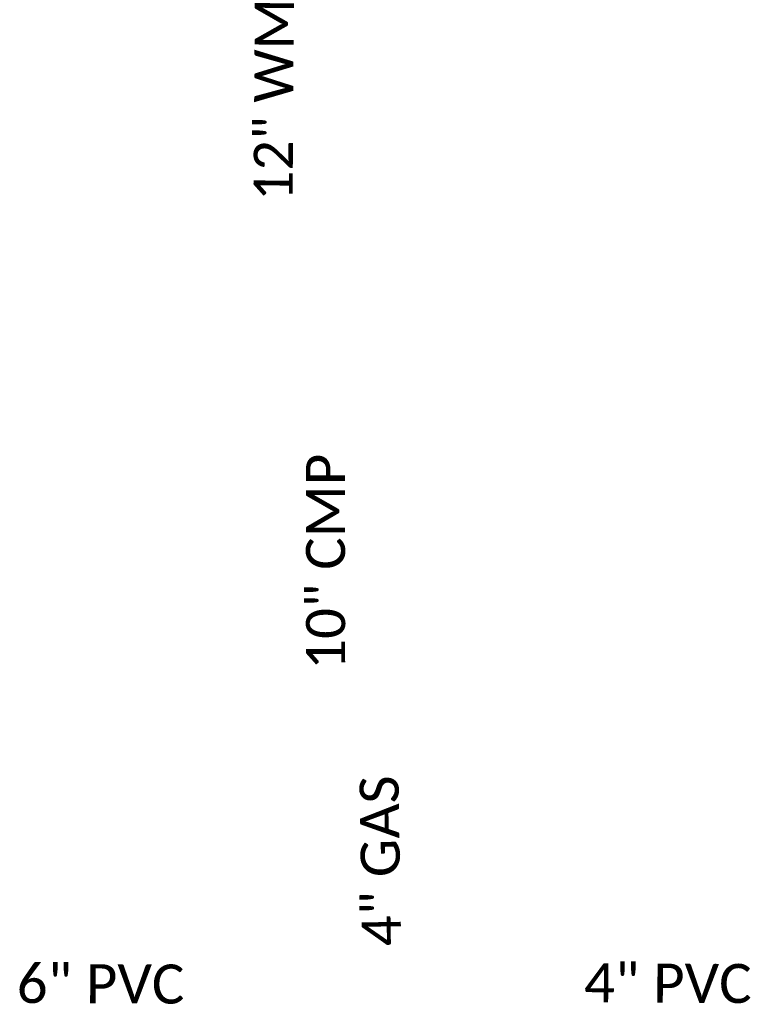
# Model space of a CAD drawing. Header units: feet. Extents: x -5 to 2247819, y -3 to 598692.
# Tile 69 of 84: x 2246210 to 2246263, y 596427 to 596498. Entities that reach past the tile are written whole.
import ezdxf

# ---------------------------------------------------------------- set-up
doc = ezdxf.new("R2010")
doc.units = ezdxf.units.FT
doc.header["$MEASUREMENT"] = 0
for name, color, linetype in [('DR_X_Text', 7, 'Continuous'), ('UT_X_Gas_Text', 7, 'Continuous'), ('UT_X_Water_Text', 7, 'Continuous')]:
    doc.layers.add(name, color=color, linetype=linetype)
doc.styles.add('X_Straight_Normal', font='calibril.ttf', dxfattribs={"height": 0.14})

msp = doc.modelspace()

# ---------------------------------------------------------------- texts
at = {"layer": 'DR_X_Text', "style": 'X_Straight_Normal'}
for s, rotation, p in [('10" CMP', 90.04847, (2246233.787, 596451.108)), ('6" PVC', 359.75728, (2246210.258, 596427.244)), ('4" PVC', 359.75728, (2246250.889, 596427.286))]:
    msp.add_text(s, height=2.8, rotation=rotation, dxfattribs=at).set_placement(p)
at = {"layer": 'UT_X_Gas_Text', "style": 'X_Straight_Normal'}
msp.add_text('4" GAS', height=2.8, rotation=90.89157, dxfattribs=at).set_placement((2246237.798, 596431.321))
at = {"layer": 'UT_X_Water_Text', "style": 'X_Straight_Normal'}
msp.add_text('12" WM', height=2.8, rotation=89.63582, dxfattribs=at).set_placement((2246230.021, 596484.675))

doc.saveas('drawing.dxf')
